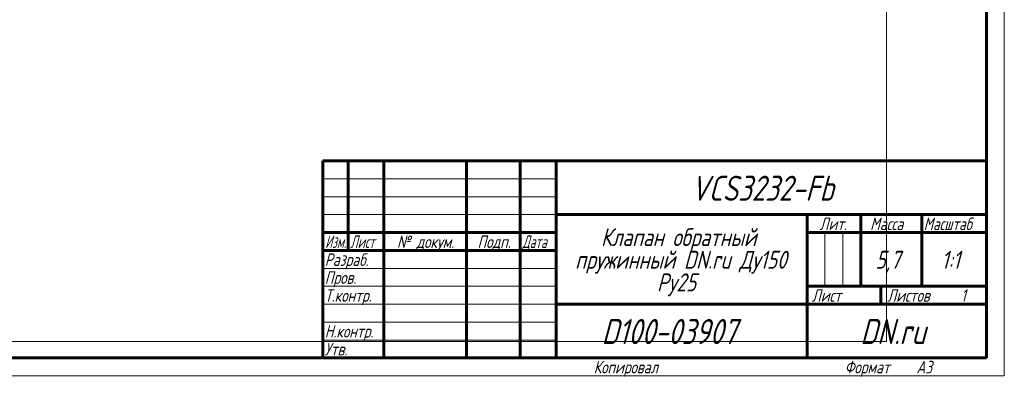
# Model space of a CAD drawing. Header units: millimetres. Extents: x 0 to 420, y 0 to 297.
# Tile 2 of 6: x 145 to 420, y 0 to 99. Entities that reach past the tile are written whole.
import ezdxf

# ---------------------------------------------------------------- set-up
doc = ezdxf.new("R2010")
doc.units = ezdxf.units.MM
for name, pattern in [('K5LT_BASIC', [0]), ('K5LT_THIN', [0]), ('K5LT_THIN_INCLUDED_TO_HATCHING', [0])]:
    doc.linetypes.add(name, pattern=pattern)
doc.layers.add('Системный слой (1)', color=251, linetype='Continuous', true_color=0x6c6c6c)
doc.styles.add('KTEXTSTYLE', font='GOST_AU.SHX', dxfattribs={"width": 0.96, "height": 5})

# ---------------------------------------------------------------- blocks, each defined once
blk = doc.blocks.new('U24')
at = {"layer": 'Системный слой (1)', "color": 7, "linetype": 'K5LT_THIN_INCLUDED_TO_HATCHING', "lineweight": 18, "true_color": 0xffffff}
for p, q in [((387.18, 278.59), (387.18, 9.59)), ((387.18, 9.59), (42.18, 9.59))]:
    blk.add_line(p, q, dxfattribs=at)
blk = doc.blocks.new('U25')
at = {"color": 7, "linetype": 'K5LT_THIN', "lineweight": 18, "true_color": 0xffffff}
for p, q in [((420, 297), (420, 0)), ((230, 55), (295, 55)), ((230, 50), (295, 50)), ((230, 45), (295, 45)), ((369.96, 25), (369.96, 40)), ((374.98, 25), (374.98, 40)), ((230, 30), (295, 30)), ((230, 25), (295, 25)), ((230, 20), (295, 20)), ((230, 15), (295, 15)), ((230, 10), (295, 10)), ((420, 0), (0, 0))]:
    blk.add_line(p, q, dxfattribs=at)
at = {"color": 143, "linetype": 'K5LT_BASIC', "lineweight": 60, "true_color": 0x33acca}
for p, q in [((415, 292), (415, 5)), ((230, 60), (415, 60)), ((230, 5), (230, 60)), ((237, 35), (237, 60)), ((247, 5), (247, 60)), ((270, 5), (270, 60)), ((285, 5), (285, 60)), ((295, 5), (295, 60)), ((295, 45), (415, 45)), ((365, 5), (365, 45)), ((380, 25), (380, 45)), ((397, 25), (397, 45)), ((230, 40), (295, 40)), ((365, 40), (380, 40)), ((380, 40), (415, 40)), ((230, 35), (295, 35)), ((365, 25), (415, 25)), ((385.57, 20), (385.57, 25)), ((295, 20), (365, 20)), ((365, 20), (415, 20)), ((415, 5), (20, 5))]:
    blk.add_line(p, q, dxfattribs=at)
at = {"color": 7, "attachment_point": 1, "style": 'KTEXTSTYLE'}
for s, insert, char_height in [('\\H5.0;\\W1.000;\\Q15;\\Q15;\\W0.965;\\H7.00;VCS3232-Fb', (332.61, 55.86), 7), ('\\H5.0;\\W1.000;\\Q15;\\Q15;\\W0.965;\\H3.50;Лит.', (368.47, 44.18), 3.5), ('\\H5.0;\\W1.000;\\Q15;\\Q15;\\W0.965;\\H3.50;Масса', (382.58, 44.18), 3.5), ('\\H5.0;\\W1.000;\\Q15;\\Q15;\\W0.930;\\H3.50;Масштаб', (397.52, 44.18), 3.5), ('\\H5.0;\\W1.000;\\Q15;\\Q15;\\W0.965;Клапан обратный', (307.53, 41.21), 5), ('\\H5.0;\\W1.000;\\Q15;\\Q15;\\W0.784;\\H3.50;Изм.', (230.62, 39.18), 3.5), ('\\H5.0;\\W1.000;\\Q15;\\Q15;\\W0.799;\\H3.50;Лист', (237.61, 39.18), 3.5), ('\\H5.0;\\W1.000;\\Q15;\\Q15;\\W0.965;\\H3.50;№ докум.', (250.63, 39.18), 3.5), ('\\H5.0;\\W1.000;\\Q15;\\Q15;\\W0.965;\\H3.50;Подп.', (273.1, 39.18), 3.5), ('\\H5.0;\\W1.000;\\Q15;\\Q15;\\W0.799;\\H3.50;Дата', (285.61, 39.18), 3.5), ('\\H5.0;\\W1.000;\\Q15;\\Q15;\\W0.965;\\H3.50;Разраб.', (230.5, 34.18), 3.5), ('\\H5.0;\\W1.000;\\Q15;\\Q15;\\W0.965;пружинный DN.ru Ду150', (300.32, 34.9), 5), ('\\H5.0;\\W1.000;\\Q15;\\Q15;\\W0.965;5,7', (384.08, 34.9), 5), ('\\H5.0;\\W1.000;\\Q15;\\Q15;\\W0.965;{\\c16737820;1:1}', (402.44, 34.9), 5), ('\\H5.0;\\W1.000;\\Q15;\\Q15;\\W0.965;\\H3.50;Пров.', (230.5, 29.18), 3.5), ('\\H5.0;\\W1.000;\\Q15;\\Q15;\\W0.965;Ру25', (323.14, 28.59), 5), ('\\H5.0;\\W1.000;\\Q15;\\Q15;\\W0.965;\\H3.50;Т.контр.', (230.5, 24.18), 3.5), ('\\H5.0;\\W1.000;\\Q15;\\Q15;\\W0.965;\\H3.50;Лист', (366.32, 24.18), 3.5), ('\\H5.0;\\W1.000;\\Q15;\\Q15;\\W0.965;\\H3.50;Листов', (387.36, 24.18), 3.5), ('\\H5.0;\\W1.000;\\Q15;\\Q15;\\W0.965;\\H3.50;1', (407.91, 24.18), 3.5), ('\\H5.0;\\W1.000;\\Q15;\\Q15;\\W0.965;\\H3.50;Н.контр.', (230.5, 14.18), 3.5), ('\\H5.0;\\W1.000;\\Q15;\\Q15;\\W0.965;\\H7.00;D100-03907', (307.7, 15.86), 7), ('\\H5.0;\\W1.000;\\Q15;\\Q15;\\W0.965;\\H7.00;DN.ru', (379.84, 15.86), 7), ('\\H5.0;\\W1.000;\\Q15;\\Q15;\\W0.965;\\H3.50;Утв.', (230.5, 9.18), 3.5), ('\\H5.0;\\W1.000;\\Q15;\\Q15;\\W0.965;\\H3.50;Копировал', (305.5, 4.18), 3.5), ('\\H5.0;\\W1.000;\\Q15;\\Q15;\\W0.965;\\H3.50;Формат', (375.5, 4.18), 3.5), ('\\H5.0;\\W1.000;\\Q15;\\Q15;\\W0.965;\\H3.50;A3', (395.5, 4.18), 3.5)]:
    blk.add_mtext(s, dxfattribs=dict(at, insert=insert, char_height=char_height))

msp = doc.modelspace()

# ---------------------------------------------------------------- block references
msp.add_blockref('U25', (0, 0))
at = {"layer": 'Системный слой (1)'}
msp.add_blockref('U24', (0, 0), dxfattribs=at)

doc.saveas('drawing.dxf')
